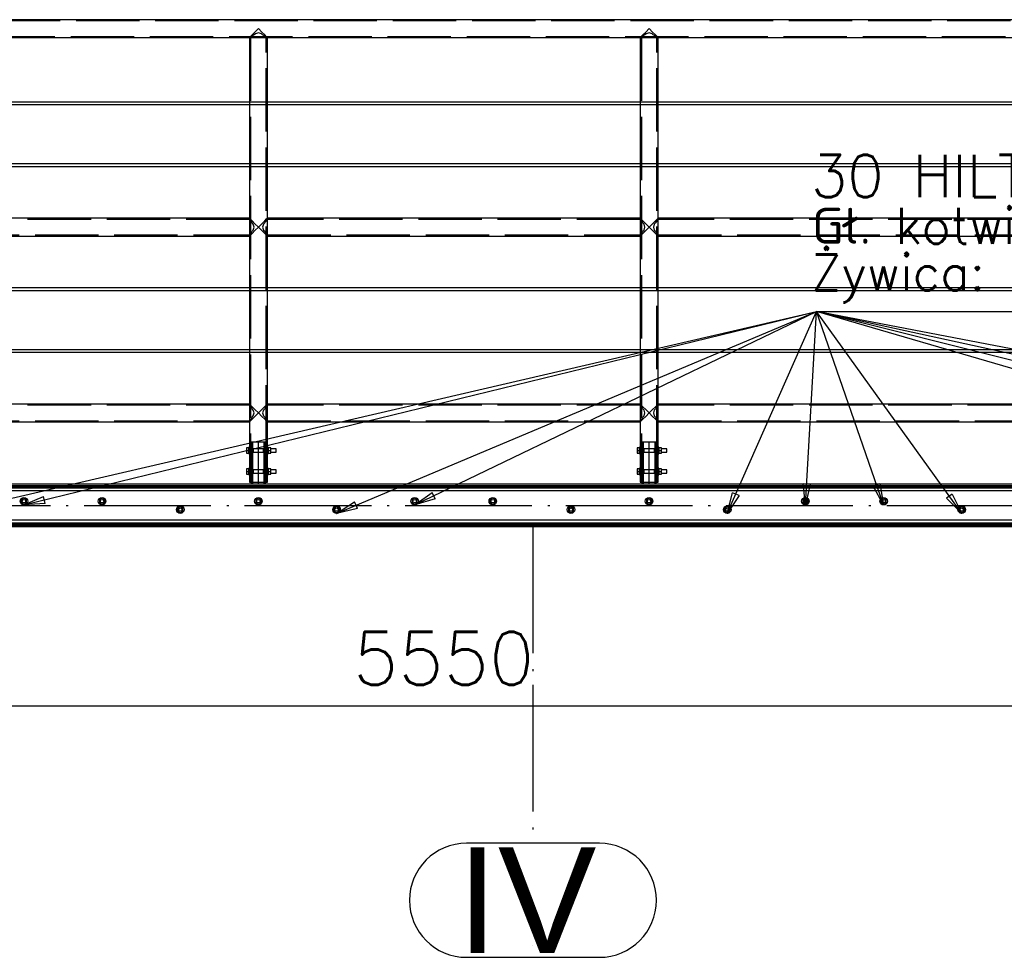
# Paper-space layout '450x700' of a CAD drawing. Header units: millimetres. Extents: x 0 to 420, y 0 to 695.
# Tile 14 of 86: x 182 to 228, y 231 to 276. Entities that reach past the tile are written whole.
import ezdxf

# ---------------------------------------------------------------- set-up
doc = ezdxf.new("R2010")
doc.units = ezdxf.units.MM
doc.linetypes.add('ACAD_ISO02W100', pattern=[15, 12, -3])
doc.linetypes.add('ACAD_ISO04W100', pattern=[30, 24, -3, 0, -3])
doc.layers.get('0').update_dxf_attribs({"linetype": 'CONTINUOUS'})
doc.layers.add('AS_DIM_ON', color=7, linetype='CONTINUOUS')
doc.layers.add('AS_Siatki', color=72, linetype='CONTINUOUS')
doc.styles.add('Arial', font='arial.ttf')
doc.styles.add('ROMANS', font='romans')
doc.styles.add('Simplex.shx', font='simplex.shx', dxfattribs={"height": 2})

psp = doc.layouts.new('450x700')

# ---------------------------------------------------------------- linework, layer by layer
at = {"linetype": 'Continuous', "ltscale": 0.25}
for p, q in [((359.933, 275.852), (44.585, 275.852)), ((192.71, 275.128), (192.618, 275.036)), ((192.847, 275.265), (192.71, 275.128)), ((193.009, 275.428), (192.847, 275.265)), ((193.171, 275.265), (193.009, 275.428)), ((193.309, 275.128), (193.172, 275.265)), ((193.401, 275.036), (193.309, 275.128)), ((211.21, 275.128), (211.118, 275.036)), ((211.347, 275.265), (211.21, 275.128)), ((211.509, 275.428), (211.347, 275.265)), ((211.671, 275.265), (211.509, 275.428)), ((211.809, 275.128), (211.672, 275.265)), ((211.901, 275.036), (211.809, 275.128)), ((174.933, 275.004), (192.585, 275.004)), ((192.618, 275.036), (192.585, 275.004)), ((192.585, 275.004), (192.585, 271.954)), ((193.433, 275.004), (193.401, 275.036)), ((193.433, 275.004), (211.085, 275.004)), ((193.433, 271.954), (193.433, 275.004)), ((211.118, 275.036), (211.085, 275.004)), ((211.085, 275.004), (211.085, 271.954)), ((211.933, 275.004), (211.901, 275.036)), ((211.933, 275.004), (229.585, 275.004)), ((211.933, 271.954), (211.933, 275.004)), ((192.585, 271.954), (174.933, 271.954)), ((174.933, 271.834), (192.585, 271.834)), ((192.585, 271.834), (192.585, 269.021)), ((211.085, 271.954), (193.433, 271.954)), ((193.433, 271.834), (211.085, 271.834)), ((193.433, 269.021), (193.433, 271.834)), ((211.085, 271.834), (211.085, 269.021)), ((229.585, 271.954), (211.933, 271.954)), ((211.933, 271.834), (229.585, 271.834)), ((211.933, 269.021), (211.933, 271.834)), ((192.585, 269.021), (174.933, 269.021)), ((211.085, 269.021), (193.433, 269.021)), ((229.585, 269.021), (211.933, 269.021)), ((174.933, 268.901), (192.585, 268.901)), ((192.585, 268.901), (192.585, 266.452)), ((193.433, 268.901), (211.085, 268.901)), ((193.433, 266.452), (193.433, 268.901)), ((211.085, 268.901), (211.085, 266.452)), ((211.933, 268.901), (229.585, 268.901)), ((211.933, 266.452), (211.933, 268.901)), ((192.585, 266.452), (174.933, 266.452)), ((192.618, 266.419), (192.585, 266.452)), ((192.709, 266.327), (192.618, 266.419)), ((192.847, 266.19), (192.709, 266.327)), ((193.172, 266.19), (193.309, 266.328)), ((193.309, 266.328), (193.401, 266.419)), ((193.433, 266.452), (193.401, 266.419)), ((211.085, 266.452), (193.433, 266.452)), ((211.118, 266.419), (211.085, 266.452)), ((211.209, 266.327), (211.118, 266.419)), ((211.347, 266.19), (211.209, 266.327)), ((211.672, 266.19), (211.809, 266.327)), ((211.809, 266.327), (211.901, 266.419)), ((211.901, 266.419), (211.933, 266.452)), ((229.585, 266.452), (211.933, 266.452)), ((192.618, 265.636), (192.709, 265.728)), ((192.709, 265.728), (192.847, 265.865)), ((193.009, 266.028), (192.847, 266.19)), ((192.847, 265.865), (193.009, 266.028)), ((193.172, 266.19), (193.009, 266.028)), ((193.009, 266.028), (193.172, 265.865)), ((193.309, 265.728), (193.172, 265.865)), ((193.309, 265.728), (193.401, 265.636)), ((211.118, 265.636), (211.209, 265.728)), ((211.209, 265.728), (211.347, 265.865)), ((211.509, 266.028), (211.347, 266.19)), ((211.347, 265.865), (211.509, 266.028)), ((211.672, 266.19), (211.509, 266.028)), ((211.509, 266.028), (211.672, 265.865)), ((211.672, 265.865), (211.809, 265.728)), ((211.809, 265.728), (211.901, 265.636)), ((174.933, 265.604), (192.585, 265.604)), ((192.585, 265.604), (192.618, 265.636)), ((192.585, 265.604), (192.585, 263.154)), ((193.401, 265.636), (193.433, 265.604)), ((193.433, 265.604), (211.085, 265.604)), ((193.433, 263.154), (193.433, 265.604)), ((211.085, 265.604), (211.118, 265.636)), ((211.085, 265.604), (211.085, 263.154)), ((211.933, 265.604), (211.901, 265.636)), ((211.933, 265.604), (229.585, 265.604)), ((211.933, 263.154), (211.933, 265.604)), ((192.585, 263.154), (174.933, 263.154)), ((174.933, 263.034), (192.585, 263.034)), ((192.585, 263.034), (192.585, 260.221)), ((211.085, 263.154), (193.433, 263.154)), ((193.433, 263.034), (211.085, 263.034)), ((193.433, 260.221), (193.433, 263.034)), ((211.085, 263.034), (211.085, 260.221)), ((229.585, 263.154), (211.933, 263.154)), ((211.933, 263.034), (229.585, 263.034)), ((211.933, 260.221), (211.933, 263.034)), ((192.585, 260.221), (174.933, 260.221)), ((211.085, 260.221), (193.433, 260.221)), ((229.585, 260.221), (211.933, 260.221)), ((174.933, 260.101), (192.585, 260.101)), ((192.585, 260.101), (192.585, 257.652)), ((193.433, 260.101), (211.085, 260.101)), ((193.433, 257.652), (193.433, 260.101)), ((211.085, 260.101), (211.085, 257.652)), ((211.933, 260.101), (229.585, 260.101)), ((211.933, 257.652), (211.933, 260.101)), ((192.585, 257.652), (174.933, 257.652)), ((192.618, 257.619), (192.585, 257.652)), ((192.709, 257.527), (192.618, 257.619)), ((192.847, 257.39), (192.709, 257.527)), ((193.009, 257.228), (192.847, 257.39)), ((193.172, 257.39), (193.009, 257.228)), ((193.172, 257.39), (193.309, 257.528)), ((193.309, 257.528), (193.401, 257.619)), ((193.433, 257.652), (193.401, 257.619)), ((211.085, 257.652), (193.433, 257.652)), ((211.118, 257.619), (211.085, 257.652)), ((211.209, 257.527), (211.118, 257.619)), ((211.347, 257.39), (211.209, 257.527)), ((211.509, 257.228), (211.347, 257.39)), ((211.672, 257.39), (211.509, 257.228)), ((211.672, 257.39), (211.809, 257.527)), ((211.809, 257.527), (211.901, 257.619)), ((211.901, 257.619), (211.933, 257.652)), ((229.585, 257.652), (211.933, 257.652)), ((192.618, 256.836), (192.709, 256.928)), ((192.709, 256.928), (192.847, 257.065)), ((192.847, 257.065), (193.009, 257.228)), ((193.009, 257.228), (193.172, 257.065)), ((193.309, 256.928), (193.172, 257.065)), ((193.309, 256.928), (193.401, 256.836)), ((211.118, 256.836), (211.209, 256.928)), ((211.209, 256.928), (211.347, 257.065)), ((211.347, 257.065), (211.509, 257.228)), ((211.509, 257.228), (211.672, 257.065)), ((211.809, 256.928), (211.672, 257.065)), ((211.901, 256.836), (211.809, 256.928)), ((174.933, 256.804), (192.585, 256.804)), ((192.585, 256.804), (192.618, 256.836)), ((192.585, 256.804), (192.585, 255.612)), ((193.401, 256.836), (193.433, 256.804)), ((193.433, 256.804), (211.085, 256.804)), ((193.433, 255.612), (193.433, 256.804)), ((211.085, 256.804), (211.118, 256.836)), ((211.085, 256.804), (211.085, 255.612)), ((211.933, 256.804), (211.901, 256.836)), ((211.933, 256.804), (229.585, 256.804)), ((211.933, 255.612), (211.933, 256.804)), ((192.553, 255.576), (192.447, 255.576)), ((192.447, 255.576), (192.447, 255.452)), ((192.585, 255.612), (192.553, 255.612)), ((192.553, 255.609), (192.553, 255.612)), ((192.553, 255.599), (192.553, 255.609)), ((192.553, 255.585), (192.553, 255.599)), ((192.553, 255.565), (192.553, 255.585)), ((192.553, 255.541), (192.553, 255.565)), ((192.553, 255.513), (192.553, 255.541)), ((192.553, 255.483), (192.553, 255.513)), ((192.553, 255.452), (192.553, 255.483)), ((192.585, 255.612), (192.585, 255.609)), ((192.585, 255.609), (192.585, 255.599)), ((192.585, 255.599), (192.585, 255.585)), ((192.585, 255.585), (192.585, 255.565)), ((192.585, 255.565), (192.585, 255.541)), ((192.585, 255.552), (192.599, 255.522)), ((192.585, 255.541), (192.585, 255.513)), ((192.595, 255.532), (192.585, 255.532)), ((192.585, 255.513), (192.585, 255.483)), ((192.585, 255.483), (192.585, 255.452)), ((192.599, 255.522), (192.605, 255.452)), ((193.413, 255.452), (193.419, 255.522)), ((193.419, 255.522), (193.433, 255.552)), ((193.433, 255.532), (193.424, 255.532)), ((193.465, 255.612), (193.433, 255.612)), ((193.433, 255.609), (193.433, 255.612)), ((193.433, 255.599), (193.433, 255.609)), ((193.433, 255.585), (193.433, 255.599)), ((193.433, 255.565), (193.433, 255.585)), ((193.433, 255.541), (193.433, 255.565)), ((193.433, 255.513), (193.433, 255.541)), ((193.433, 255.483), (193.433, 255.513)), ((193.433, 255.452), (193.433, 255.483)), ((193.465, 255.612), (193.465, 255.609)), ((193.465, 255.609), (193.465, 255.599)), ((193.465, 255.599), (193.465, 255.585)), ((193.465, 255.585), (193.465, 255.565)), ((193.601, 255.576), (193.465, 255.576)), ((193.465, 255.565), (193.465, 255.541)), ((193.465, 255.541), (193.465, 255.513)), ((193.465, 255.513), (193.465, 255.483)), ((193.465, 255.483), (193.465, 255.452)), ((193.601, 255.452), (193.601, 255.576)), ((193.853, 255.532), (193.601, 255.532)), ((193.853, 255.526), (193.853, 255.532)), ((193.853, 255.508), (193.853, 255.526)), ((193.853, 255.482), (193.853, 255.508)), ((193.853, 255.452), (193.853, 255.482)), ((211.053, 255.576), (210.947, 255.576)), ((210.947, 255.576), (210.947, 255.452)), ((211.085, 255.612), (211.053, 255.612)), ((211.053, 255.609), (211.053, 255.612)), ((211.053, 255.599), (211.053, 255.609)), ((211.053, 255.585), (211.053, 255.599)), ((211.053, 255.565), (211.053, 255.585)), ((211.053, 255.541), (211.053, 255.565)), ((211.053, 255.513), (211.053, 255.541)), ((211.053, 255.483), (211.053, 255.513)), ((211.053, 255.452), (211.053, 255.483)), ((211.085, 255.612), (211.085, 255.609)), ((211.085, 255.609), (211.085, 255.599)), ((211.085, 255.599), (211.085, 255.585)), ((211.085, 255.585), (211.085, 255.565)), ((211.085, 255.565), (211.085, 255.541)), ((211.085, 255.552), (211.099, 255.522)), ((211.085, 255.541), (211.085, 255.513)), ((211.095, 255.532), (211.085, 255.532)), ((211.085, 255.513), (211.085, 255.483)), ((211.085, 255.483), (211.085, 255.452)), ((211.099, 255.522), (211.105, 255.452)), ((211.913, 255.452), (211.919, 255.522)), ((211.919, 255.522), (211.933, 255.552)), ((211.933, 255.532), (211.924, 255.532)), ((211.965, 255.612), (211.933, 255.612)), ((211.933, 255.609), (211.933, 255.612)), ((211.933, 255.599), (211.933, 255.609)), ((211.933, 255.585), (211.933, 255.599)), ((211.933, 255.565), (211.933, 255.585)), ((211.933, 255.541), (211.933, 255.565)), ((211.933, 255.513), (211.933, 255.541)), ((211.933, 255.483), (211.933, 255.513)), ((211.933, 255.452), (211.933, 255.483)), ((211.965, 255.612), (211.965, 255.609)), ((211.965, 255.609), (211.965, 255.599)), ((211.965, 255.599), (211.965, 255.585)), ((211.965, 255.585), (211.965, 255.565)), ((212.101, 255.576), (211.965, 255.576)), ((211.965, 255.565), (211.965, 255.541)), ((211.965, 255.541), (211.965, 255.513)), ((211.965, 255.513), (211.965, 255.483)), ((211.965, 255.483), (211.965, 255.452)), ((212.101, 255.452), (212.101, 255.576)), ((212.353, 255.532), (212.101, 255.532)), ((212.353, 255.526), (212.353, 255.532)), ((212.353, 255.508), (212.353, 255.526)), ((212.353, 255.482), (212.353, 255.508)), ((212.353, 255.452), (212.353, 255.482)), ((192.447, 255.452), (192.553, 255.452)), ((192.447, 255.452), (192.447, 255.327)), ((192.447, 255.327), (192.553, 255.327)), ((192.553, 255.42), (192.553, 255.452)), ((192.553, 255.39), (192.553, 255.42)), ((192.553, 255.363), (192.553, 255.39)), ((192.553, 255.339), (192.553, 255.363)), ((192.553, 255.319), (192.553, 255.339)), ((192.553, 255.304), (192.553, 255.319)), ((192.553, 255.295), (192.553, 255.304)), ((192.553, 255.292), (192.553, 255.295)), ((192.553, 255.292), (192.585, 255.292)), ((192.585, 255.452), (192.585, 255.42)), ((192.585, 255.42), (192.585, 255.39)), ((192.585, 255.39), (192.585, 255.363)), ((192.599, 255.381), (192.585, 255.352)), ((192.585, 255.372), (192.595, 255.372)), ((192.585, 255.363), (192.585, 255.339)), ((192.585, 255.339), (192.585, 255.319)), ((192.585, 255.319), (192.585, 255.304)), ((192.585, 255.304), (192.585, 255.295)), ((192.585, 255.295), (192.585, 255.292)), ((192.585, 255.292), (192.585, 254.612)), ((192.605, 255.452), (192.599, 255.381)), ((193.419, 255.381), (193.413, 255.452)), ((193.433, 255.352), (193.419, 255.381)), ((193.433, 255.352), (193.424, 255.372)), ((193.424, 255.372), (193.433, 255.372)), ((193.433, 255.42), (193.433, 255.452)), ((193.433, 255.39), (193.433, 255.42)), ((193.433, 255.363), (193.433, 255.39)), ((193.433, 255.339), (193.433, 255.363)), ((193.433, 255.319), (193.433, 255.339)), ((193.433, 255.304), (193.433, 255.319)), ((193.433, 255.295), (193.433, 255.304)), ((193.433, 255.292), (193.433, 255.295)), ((193.433, 255.292), (193.465, 255.292)), ((193.433, 254.612), (193.433, 255.292)), ((193.465, 255.452), (193.601, 255.452)), ((193.465, 255.452), (193.465, 255.42)), ((193.465, 255.42), (193.465, 255.39)), ((193.465, 255.39), (193.465, 255.363)), ((193.465, 255.363), (193.465, 255.339)), ((193.465, 255.339), (193.465, 255.319)), ((193.465, 255.327), (193.601, 255.327)), ((193.465, 255.319), (193.465, 255.304)), ((193.465, 255.304), (193.465, 255.295)), ((193.465, 255.295), (193.465, 255.292)), ((193.601, 255.327), (193.601, 255.452)), ((193.601, 255.372), (193.853, 255.372)), ((193.853, 255.421), (193.853, 255.452)), ((193.853, 255.395), (193.853, 255.421)), ((193.853, 255.378), (193.853, 255.395)), ((193.853, 255.372), (193.853, 255.378)), ((210.947, 255.452), (211.053, 255.452)), ((210.947, 255.452), (210.947, 255.327)), ((210.947, 255.327), (211.053, 255.327)), ((211.053, 255.42), (211.053, 255.452)), ((211.053, 255.39), (211.053, 255.42)), ((211.053, 255.363), (211.053, 255.39)), ((211.053, 255.339), (211.053, 255.363)), ((211.053, 255.319), (211.053, 255.339)), ((211.053, 255.304), (211.053, 255.319)), ((211.053, 255.295), (211.053, 255.304)), ((211.053, 255.292), (211.053, 255.295)), ((211.053, 255.292), (211.085, 255.292)), ((211.085, 255.452), (211.085, 255.42)), ((211.085, 255.42), (211.085, 255.39)), ((211.085, 255.39), (211.085, 255.363)), ((211.099, 255.381), (211.085, 255.352)), ((211.085, 255.372), (211.095, 255.372)), ((211.085, 255.363), (211.085, 255.339)), ((211.085, 255.339), (211.085, 255.319)), ((211.085, 255.319), (211.085, 255.304)), ((211.085, 255.304), (211.085, 255.295)), ((211.085, 255.295), (211.085, 255.292)), ((211.085, 255.292), (211.085, 254.612)), ((211.105, 255.452), (211.099, 255.381)), ((211.919, 255.381), (211.913, 255.452)), ((211.933, 255.352), (211.919, 255.381)), ((211.933, 255.352), (211.924, 255.372)), ((211.924, 255.372), (211.933, 255.372)), ((211.933, 255.42), (211.933, 255.452)), ((211.933, 255.39), (211.933, 255.42)), ((211.933, 255.363), (211.933, 255.39)), ((211.933, 255.339), (211.933, 255.363)), ((211.933, 255.319), (211.933, 255.339)), ((211.933, 255.304), (211.933, 255.319)), ((211.933, 255.295), (211.933, 255.304)), ((211.933, 255.292), (211.933, 255.295)), ((211.933, 255.292), (211.965, 255.292)), ((211.933, 254.612), (211.933, 255.292)), ((211.965, 255.452), (212.101, 255.452)), ((211.965, 255.452), (211.965, 255.42)), ((211.965, 255.42), (211.965, 255.39)), ((211.965, 255.39), (211.965, 255.363)), ((211.965, 255.363), (211.965, 255.339)), ((211.965, 255.339), (211.965, 255.319)), ((211.965, 255.327), (212.101, 255.327)), ((211.965, 255.319), (211.965, 255.304)), ((211.965, 255.304), (211.965, 255.295)), ((211.965, 255.295), (211.965, 255.292)), ((212.101, 255.327), (212.101, 255.452)), ((212.101, 255.372), (212.353, 255.372)), ((212.353, 255.421), (212.353, 255.452)), ((212.353, 255.395), (212.353, 255.421)), ((212.353, 255.378), (212.353, 255.395)), ((212.353, 255.372), (212.353, 255.378)), ((192.553, 254.576), (192.447, 254.576)), ((192.447, 254.576), (192.447, 254.452)), ((192.585, 254.612), (192.553, 254.612)), ((192.553, 254.609), (192.553, 254.612)), ((192.553, 254.599), (192.553, 254.609)), ((192.553, 254.585), (192.553, 254.599)), ((192.553, 254.565), (192.553, 254.585)), ((192.553, 254.541), (192.553, 254.565)), ((192.553, 254.513), (192.553, 254.541)), ((192.585, 254.612), (192.585, 254.609)), ((192.585, 254.609), (192.585, 254.599)), ((192.585, 254.599), (192.585, 254.585)), ((192.585, 254.585), (192.585, 254.565)), ((192.585, 254.565), (192.585, 254.541)), ((192.585, 254.552), (192.599, 254.522)), ((192.585, 254.541), (192.585, 254.513)), ((193.419, 254.522), (193.433, 254.552)), ((193.465, 254.612), (193.433, 254.612)), ((193.433, 254.609), (193.433, 254.612)), ((193.433, 254.599), (193.433, 254.609)), ((193.433, 254.585), (193.433, 254.599)), ((193.433, 254.565), (193.433, 254.585)), ((193.433, 254.541), (193.433, 254.565)), ((193.433, 254.513), (193.433, 254.541)), ((193.465, 254.612), (193.465, 254.609)), ((193.465, 254.609), (193.465, 254.599)), ((193.465, 254.599), (193.465, 254.585)), ((193.465, 254.585), (193.465, 254.565)), ((193.601, 254.576), (193.465, 254.576)), ((193.465, 254.565), (193.465, 254.541)), ((193.465, 254.541), (193.465, 254.513)), ((193.601, 254.452), (193.601, 254.576)), ((211.053, 254.576), (210.947, 254.576)), ((210.947, 254.576), (210.947, 254.452)), ((211.085, 254.612), (211.053, 254.612)), ((211.053, 254.609), (211.053, 254.612)), ((211.053, 254.599), (211.053, 254.609)), ((211.053, 254.585), (211.053, 254.599)), ((211.053, 254.565), (211.053, 254.585)), ((211.053, 254.541), (211.053, 254.565)), ((211.053, 254.513), (211.053, 254.541)), ((211.085, 254.612), (211.085, 254.609)), ((211.085, 254.609), (211.085, 254.599)), ((211.085, 254.599), (211.085, 254.585)), ((211.085, 254.585), (211.085, 254.565)), ((211.085, 254.565), (211.085, 254.541)), ((211.085, 254.552), (211.099, 254.522)), ((211.085, 254.541), (211.085, 254.513)), ((211.919, 254.522), (211.933, 254.552)), ((211.965, 254.612), (211.933, 254.612)), ((211.933, 254.609), (211.933, 254.612)), ((211.933, 254.599), (211.933, 254.609)), ((211.933, 254.585), (211.933, 254.599)), ((211.933, 254.565), (211.933, 254.585)), ((211.933, 254.541), (211.933, 254.565)), ((211.933, 254.513), (211.933, 254.541)), ((211.965, 254.612), (211.965, 254.609)), ((211.965, 254.609), (211.965, 254.599)), ((211.965, 254.599), (211.965, 254.585)), ((211.965, 254.585), (211.965, 254.565)), ((212.101, 254.576), (211.965, 254.576)), ((211.965, 254.565), (211.965, 254.541)), ((211.965, 254.541), (211.965, 254.513)), ((212.101, 254.452), (212.101, 254.576)), ((192.447, 254.452), (192.553, 254.452)), ((192.447, 254.452), (192.447, 254.327)), ((192.447, 254.327), (192.553, 254.327)), ((192.553, 254.483), (192.553, 254.513)), ((192.553, 254.452), (192.553, 254.483)), ((192.553, 254.42), (192.553, 254.452)), ((192.553, 254.39), (192.553, 254.42)), ((192.553, 254.363), (192.553, 254.39)), ((192.553, 254.339), (192.553, 254.363)), ((192.553, 254.319), (192.553, 254.339)), ((192.553, 254.304), (192.553, 254.319)), ((192.553, 254.295), (192.553, 254.304)), ((192.553, 254.292), (192.553, 254.295)), ((192.553, 254.292), (192.585, 254.292)), ((192.595, 254.532), (192.585, 254.532)), ((192.585, 254.513), (192.585, 254.483)), ((192.585, 254.483), (192.585, 254.452)), ((192.585, 254.452), (192.585, 254.42)), ((192.585, 254.42), (192.585, 254.39)), ((192.585, 254.39), (192.585, 254.363)), ((192.599, 254.381), (192.585, 254.352)), ((192.585, 254.372), (192.595, 254.372)), ((192.585, 254.363), (192.585, 254.339)), ((192.585, 254.339), (192.585, 254.319)), ((192.585, 254.319), (192.585, 254.304)), ((192.585, 254.304), (192.585, 254.295)), ((192.585, 254.295), (192.585, 254.292)), ((192.585, 254.292), (192.585, 253.952)), ((192.599, 254.522), (192.605, 254.452)), ((192.605, 254.452), (192.599, 254.381)), ((193.413, 254.452), (193.419, 254.522)), ((193.419, 254.381), (193.413, 254.452)), ((193.433, 254.352), (193.419, 254.381)), ((193.433, 254.532), (193.424, 254.532)), ((193.424, 254.372), (193.433, 254.372)), ((193.433, 254.483), (193.433, 254.513)), ((193.433, 254.452), (193.433, 254.483)), ((193.433, 254.42), (193.433, 254.452)), ((193.433, 254.39), (193.433, 254.42)), ((193.433, 254.363), (193.433, 254.39)), ((193.433, 254.339), (193.433, 254.363)), ((193.433, 254.319), (193.433, 254.339)), ((193.433, 254.304), (193.433, 254.319)), ((193.433, 254.295), (193.433, 254.304)), ((193.433, 254.292), (193.433, 254.295)), ((193.433, 254.292), (193.465, 254.292)), ((193.433, 253.952), (193.433, 254.292)), ((193.465, 254.513), (193.465, 254.483)), ((193.465, 254.483), (193.465, 254.452)), ((193.465, 254.452), (193.601, 254.452)), ((193.465, 254.452), (193.465, 254.42)), ((193.465, 254.42), (193.465, 254.39)), ((193.465, 254.39), (193.465, 254.363)), ((193.465, 254.363), (193.465, 254.339)), ((193.465, 254.339), (193.465, 254.319)), ((193.465, 254.327), (193.601, 254.327)), ((193.465, 254.319), (193.465, 254.304)), ((193.465, 254.304), (193.465, 254.295)), ((193.465, 254.295), (193.465, 254.292)), ((193.853, 254.532), (193.601, 254.532)), ((193.601, 254.327), (193.601, 254.452)), ((193.601, 254.372), (193.853, 254.372)), ((193.853, 254.526), (193.853, 254.532)), ((193.853, 254.508), (193.853, 254.526)), ((193.853, 254.482), (193.853, 254.508)), ((193.853, 254.452), (193.853, 254.482)), ((193.853, 254.421), (193.853, 254.452)), ((193.853, 254.395), (193.853, 254.421)), ((193.853, 254.378), (193.853, 254.395)), ((193.853, 254.372), (193.853, 254.378)), ((210.947, 254.452), (211.053, 254.452)), ((210.947, 254.452), (210.947, 254.327)), ((210.947, 254.327), (211.053, 254.327)), ((211.053, 254.483), (211.053, 254.513)), ((211.053, 254.452), (211.053, 254.483)), ((211.053, 254.42), (211.053, 254.452)), ((211.053, 254.39), (211.053, 254.42)), ((211.053, 254.363), (211.053, 254.39)), ((211.053, 254.339), (211.053, 254.363)), ((211.053, 254.319), (211.053, 254.339)), ((211.053, 254.304), (211.053, 254.319)), ((211.053, 254.295), (211.053, 254.304)), ((211.053, 254.292), (211.053, 254.295)), ((211.053, 254.292), (211.085, 254.292)), ((211.095, 254.532), (211.085, 254.532)), ((211.085, 254.513), (211.085, 254.483)), ((211.085, 254.483), (211.085, 254.452)), ((211.085, 254.452), (211.085, 254.42)), ((211.085, 254.42), (211.085, 254.39)), ((211.085, 254.39), (211.085, 254.363)), ((211.099, 254.381), (211.085, 254.352)), ((211.085, 254.372), (211.095, 254.372)), ((211.085, 254.363), (211.085, 254.339)), ((211.085, 254.339), (211.085, 254.319)), ((211.085, 254.319), (211.085, 254.304)), ((211.085, 254.304), (211.085, 254.295)), ((211.085, 254.295), (211.085, 254.292)), ((211.085, 254.292), (211.085, 253.952)), ((211.099, 254.522), (211.105, 254.452)), ((211.105, 254.452), (211.099, 254.381)), ((211.913, 254.452), (211.919, 254.522)), ((211.919, 254.381), (211.913, 254.452)), ((211.933, 254.352), (211.919, 254.381)), ((211.933, 254.532), (211.924, 254.532)), ((211.933, 254.352), (211.924, 254.372)), ((211.924, 254.372), (211.933, 254.372)), ((211.933, 254.483), (211.933, 254.513)), ((211.933, 254.452), (211.933, 254.483)), ((211.933, 254.42), (211.933, 254.452)), ((211.933, 254.39), (211.933, 254.42)), ((211.933, 254.363), (211.933, 254.39)), ((211.933, 254.339), (211.933, 254.363)), ((211.933, 254.319), (211.933, 254.339)), ((211.933, 254.304), (211.933, 254.319)), ((211.933, 254.295), (211.933, 254.304)), ((211.933, 254.292), (211.933, 254.295)), ((211.933, 254.292), (211.965, 254.292)), ((211.933, 253.952), (211.933, 254.292)), ((211.965, 254.513), (211.965, 254.483)), ((211.965, 254.483), (211.965, 254.452)), ((211.965, 254.452), (212.101, 254.452)), ((211.965, 254.452), (211.965, 254.42)), ((211.965, 254.42), (211.965, 254.39)), ((211.965, 254.39), (211.965, 254.363)), ((211.965, 254.363), (211.965, 254.339)), ((211.965, 254.339), (211.965, 254.319)), ((211.965, 254.327), (212.101, 254.327)), ((211.965, 254.319), (211.965, 254.304)), ((211.965, 254.304), (211.965, 254.295)), ((211.965, 254.295), (211.965, 254.292)), ((212.353, 254.532), (212.101, 254.532)), ((212.101, 254.327), (212.101, 254.452)), ((212.101, 254.372), (212.353, 254.372)), ((212.353, 254.526), (212.353, 254.532)), ((212.353, 254.508), (212.353, 254.526)), ((212.353, 254.482), (212.353, 254.508)), ((212.353, 254.452), (212.353, 254.482)), ((212.353, 254.421), (212.353, 254.452)), ((212.353, 254.395), (212.353, 254.421)), ((212.353, 254.378), (212.353, 254.395)), ((212.353, 254.372), (212.353, 254.378)), ((257.759, 253.852), (146.759, 253.852)), ((146.759, 253.792), (257.759, 253.792)), ((146.759, 253.732), (257.759, 253.732)), ((146.759, 253.68), (257.759, 253.68)), ((192.585, 253.952), (192.618, 253.952)), ((192.618, 253.952), (192.71, 253.952)), ((192.672, 253.952), (192.672, 253.852)), ((192.71, 253.952), (192.847, 253.952)), ((192.847, 253.952), (193.009, 253.952)), ((193.009, 253.952), (193.172, 253.952)), ((193.172, 253.952), (193.309, 253.952)), ((193.309, 253.952), (193.401, 253.952)), ((193.346, 253.852), (193.346, 253.952)), ((193.401, 253.952), (193.433, 253.952)), ((211.085, 253.952), (211.118, 253.952)), ((211.118, 253.952), (211.21, 253.952)), ((211.172, 253.952), (211.172, 253.852)), ((211.21, 253.952), (211.347, 253.952)), ((211.347, 253.952), (211.509, 253.952)), ((211.509, 253.952), (211.672, 253.952)), ((211.672, 253.952), (211.809, 253.952)), ((211.809, 253.952), (211.901, 253.952)), ((211.846, 253.852), (211.846, 253.952)), ((211.901, 253.952), (211.933, 253.952)), ((257.759, 253.541), (146.759, 253.541)), ((181.909, 253.195), (181.785, 253.124)), ((182.034, 253.124), (181.909, 253.195)), ((185.609, 253.195), (185.485, 253.124)), ((185.734, 253.124), (185.609, 253.195)), ((193.009, 253.195), (192.885, 253.124)), ((193.134, 253.124), (193.009, 253.195)), ((200.409, 253.195), (200.285, 253.124)), ((200.534, 253.124), (200.409, 253.195)), ((204.109, 253.195), (203.985, 253.124)), ((204.234, 253.124), (204.109, 253.195)), ((211.509, 253.195), (211.385, 253.124)), ((211.634, 253.124), (211.509, 253.195)), ((218.909, 253.195), (218.785, 253.124)), ((219.034, 253.124), (218.909, 253.195)), ((222.609, 253.195), (222.485, 253.124)), ((222.734, 253.124), (222.609, 253.195)), ((181.785, 253.124), (181.785, 252.98)), ((181.785, 252.98), (181.909, 252.908)), ((181.909, 252.908), (182.034, 252.98)), ((182.034, 252.98), (182.034, 253.124)), ((185.485, 253.124), (185.485, 252.98)), ((185.485, 252.98), (185.609, 252.908)), ((185.609, 252.908), (185.734, 252.98)), ((185.734, 252.98), (185.734, 253.124)), ((189.309, 252.795), (189.185, 252.724)), ((189.185, 252.724), (189.185, 252.58)), ((189.434, 252.724), (189.309, 252.795)), ((189.434, 252.58), (189.434, 252.724)), ((192.885, 253.124), (192.885, 252.98)), ((192.885, 252.98), (193.009, 252.908)), ((193.009, 252.908), (193.134, 252.98)), ((193.134, 252.98), (193.134, 253.124)), ((196.709, 252.795), (196.585, 252.724)), ((196.585, 252.724), (196.585, 252.58)), ((196.834, 252.724), (196.709, 252.795)), ((196.834, 252.58), (196.834, 252.724)), ((200.285, 253.124), (200.285, 252.98)), ((200.285, 252.98), (200.409, 252.908)), ((200.409, 252.908), (200.534, 252.98)), ((200.534, 252.98), (200.534, 253.124)), ((203.985, 253.124), (203.985, 252.98)), ((203.985, 252.98), (204.109, 252.908)), ((204.109, 252.908), (204.234, 252.98)), ((204.234, 252.98), (204.234, 253.124)), ((207.809, 252.795), (207.685, 252.724)), ((207.685, 252.724), (207.685, 252.58)), ((207.934, 252.724), (207.809, 252.795)), ((207.934, 252.58), (207.934, 252.724)), ((211.385, 253.124), (211.385, 252.98)), ((211.385, 252.98), (211.509, 252.908)), ((211.509, 252.908), (211.634, 252.98)), ((211.634, 252.98), (211.634, 253.124)), ((215.209, 252.795), (215.085, 252.724)), ((215.085, 252.724), (215.085, 252.58)), ((215.334, 252.724), (215.209, 252.795)), ((215.334, 252.58), (215.334, 252.724)), ((218.785, 253.124), (218.785, 252.98)), ((218.785, 252.98), (218.909, 252.908)), ((218.909, 252.908), (219.034, 252.98)), ((219.034, 252.98), (219.034, 253.124)), ((222.485, 253.124), (222.485, 252.98)), ((222.485, 252.98), (222.609, 252.908)), ((222.609, 252.908), (222.734, 252.98)), ((222.734, 252.98), (222.734, 253.124)), ((226.309, 252.795), (226.185, 252.724)), ((226.185, 252.724), (226.185, 252.58)), ((226.434, 252.724), (226.309, 252.795)), ((226.434, 252.58), (226.434, 252.724)), ((189.185, 252.58), (189.309, 252.508)), ((189.309, 252.508), (189.434, 252.58)), ((196.585, 252.58), (196.709, 252.508)), ((196.709, 252.508), (196.834, 252.58)), ((207.685, 252.58), (207.809, 252.508)), ((207.809, 252.508), (207.934, 252.58)), ((215.085, 252.58), (215.209, 252.508)), ((215.209, 252.508), (215.334, 252.58)), ((226.185, 252.58), (226.309, 252.508)), ((226.309, 252.508), (226.434, 252.58)), ((146.759, 252.163), (257.759, 252.163)), ((146.759, 252.023), (257.759, 252.023)), ((146.759, 251.971), (257.759, 251.971)), ((146.759, 251.911), (257.759, 251.911)), ((146.759, 251.852), (257.759, 251.852))]:
    psp.add_line(p, q, dxfattribs=at)
at = {"color": 84, "linetype": 'ACAD_ISO02W100', "ltscale": 0.25}
for p, q in [((359.875, 275.794), (44.643, 275.794)), ((45.375, 275.062), (359.143, 275.062)), ((192.751, 275.1), (192.686, 275.036)), ((192.812, 275.128), (192.751, 275.1)), ((192.869, 275.185), (192.812, 275.128)), ((193.009, 275.227), (192.869, 275.185)), ((193.149, 275.185), (193.009, 275.227)), ((193.207, 275.128), (193.149, 275.185)), ((193.268, 275.1), (193.207, 275.128)), ((193.307, 275.062), (193.268, 275.1)), ((193.333, 275.036), (193.268, 275.1)), ((193.333, 275.036), (193.307, 275.062)), ((211.251, 275.1), (211.186, 275.036)), ((211.312, 275.128), (211.251, 275.1)), ((211.369, 275.185), (211.312, 275.128)), ((211.509, 275.227), (211.369, 275.185)), ((211.649, 275.185), (211.509, 275.227)), ((211.707, 275.128), (211.649, 275.185)), ((211.768, 275.1), (211.707, 275.128)), ((211.833, 275.036), (211.768, 275.1)), ((211.833, 275.036), (211.807, 275.062)), ((192.585, 275.004), (193.433, 275.004)), ((192.671, 275.031), (192.643, 275.004)), ((192.643, 275.004), (192.643, 255.552)), ((192.686, 275.036), (192.671, 275.031)), ((193.347, 275.031), (193.333, 275.036)), ((193.375, 275.004), (193.347, 275.031)), ((193.375, 275.004), (193.347, 275.031)), ((193.375, 255.552), (193.375, 275.004)), ((211.085, 275.004), (211.933, 275.004)), ((211.171, 275.031), (211.143, 275.004)), ((211.143, 275.004), (211.143, 255.552)), ((211.186, 275.036), (211.171, 275.031)), ((211.847, 275.031), (211.833, 275.036)), ((211.875, 275.004), (211.847, 275.031)), ((211.875, 255.552), (211.875, 275.004)), ((193.433, 271.954), (192.585, 271.954)), ((192.585, 271.954), (192.585, 271.834)), ((192.585, 271.834), (193.433, 271.834)), ((193.433, 271.834), (193.433, 271.954)), ((211.933, 271.954), (211.085, 271.954)), ((211.085, 271.954), (211.085, 271.834)), ((211.085, 271.834), (211.933, 271.834)), ((211.933, 271.834), (211.933, 271.954)), ((193.433, 269.021), (192.585, 269.021)), ((192.585, 269.021), (192.585, 268.901)), ((193.433, 268.901), (193.433, 269.021)), ((211.933, 269.021), (211.085, 269.021)), ((211.085, 269.021), (211.085, 268.901)), ((211.933, 268.901), (211.933, 269.021)), ((192.585, 268.901), (193.433, 268.901)), ((211.085, 268.901), (211.933, 268.901)), ((192.585, 266.394), (174.933, 266.394)), ((192.585, 266.452), (192.585, 266.394)), ((192.613, 266.366), (192.585, 266.394)), ((192.585, 266.394), (192.585, 265.662)), ((192.618, 266.351), (192.613, 266.366)), ((192.682, 266.286), (192.618, 266.351)), ((192.709, 266.225), (192.682, 266.286)), ((192.767, 266.168), (192.709, 266.225)), ((193.309, 266.225), (193.252, 266.168)), ((193.337, 266.286), (193.309, 266.225)), ((193.401, 266.351), (193.337, 266.286)), ((193.405, 266.366), (193.401, 266.351)), ((193.433, 266.394), (193.405, 266.366)), ((193.433, 265.604), (193.433, 266.452)), ((211.085, 266.394), (193.433, 266.394)), ((211.085, 266.452), (211.085, 266.394)), ((211.113, 266.366), (211.085, 266.394)), ((211.085, 266.394), (211.085, 265.662)), ((211.118, 266.351), (211.113, 266.366)), ((211.182, 266.286), (211.118, 266.351)), ((211.209, 266.225), (211.182, 266.286)), ((211.267, 266.168), (211.209, 266.225)), ((211.809, 266.225), (211.752, 266.168)), ((211.837, 266.286), (211.809, 266.225)), ((211.901, 266.351), (211.837, 266.286)), ((211.905, 266.366), (211.901, 266.351)), ((211.933, 266.394), (211.905, 266.366)), ((211.933, 265.604), (211.933, 266.452)), ((229.585, 266.394), (211.933, 266.394)), ((192.618, 265.704), (192.682, 265.769)), ((192.682, 265.769), (192.709, 265.83)), ((192.709, 265.83), (192.767, 265.888)), ((192.809, 266.028), (192.767, 266.168)), ((192.767, 265.888), (192.809, 266.028)), ((193.252, 266.168), (193.21, 266.028)), ((193.21, 266.028), (193.252, 265.888)), ((193.252, 265.888), (193.309, 265.83)), ((193.309, 265.83), (193.337, 265.769)), ((193.337, 265.769), (193.401, 265.704)), ((211.118, 265.704), (211.182, 265.769)), ((211.182, 265.769), (211.209, 265.83)), ((211.209, 265.83), (211.267, 265.888)), ((211.309, 266.028), (211.267, 266.168)), ((211.267, 265.888), (211.309, 266.028)), ((211.752, 266.168), (211.71, 266.028)), ((211.71, 266.028), (211.752, 265.888)), ((211.752, 265.888), (211.809, 265.83)), ((211.809, 265.83), (211.837, 265.769)), ((211.837, 265.769), (211.901, 265.704)), ((174.933, 265.662), (192.585, 265.662)), ((192.585, 265.662), (192.613, 265.69)), ((192.585, 265.662), (192.585, 265.604)), ((192.613, 265.69), (192.618, 265.704)), ((193.401, 265.704), (193.405, 265.69)), ((193.401, 265.636), (193.433, 265.604)), ((193.405, 265.69), (193.433, 265.662)), ((193.433, 265.662), (211.085, 265.662)), ((211.085, 265.662), (211.113, 265.69)), ((211.085, 265.662), (211.085, 265.604)), ((211.113, 265.69), (211.118, 265.704)), ((211.875, 265.662), (211.901, 265.636)), ((211.901, 265.704), (211.905, 265.69)), ((211.905, 265.69), (211.933, 265.662)), ((211.933, 265.662), (229.585, 265.662)), ((193.433, 263.154), (192.585, 263.154)), ((192.585, 263.154), (192.585, 263.034)), ((192.585, 263.034), (193.433, 263.034)), ((193.433, 263.034), (193.433, 263.154)), ((211.933, 263.154), (211.085, 263.154)), ((211.085, 263.154), (211.085, 263.034)), ((211.085, 263.034), (211.933, 263.034)), ((211.933, 263.034), (211.933, 263.154)), ((193.433, 260.221), (192.585, 260.221)), ((192.585, 260.221), (192.585, 260.101)), ((193.433, 260.101), (193.433, 260.221)), ((211.933, 260.221), (211.085, 260.221)), ((211.085, 260.221), (211.085, 260.101)), ((211.933, 260.101), (211.933, 260.221)), ((192.585, 260.101), (193.433, 260.101)), ((211.085, 260.101), (211.933, 260.101)), ((192.585, 257.594), (174.933, 257.594)), ((192.585, 257.652), (192.585, 257.594)), ((192.613, 257.566), (192.585, 257.594)), ((192.585, 257.594), (192.585, 256.862)), ((192.618, 257.551), (192.613, 257.566)), ((192.682, 257.486), (192.618, 257.551)), ((192.709, 257.425), (192.682, 257.486)), ((192.767, 257.368), (192.709, 257.425)), ((192.809, 257.228), (192.767, 257.368)), ((193.252, 257.368), (193.21, 257.228)), ((193.309, 257.425), (193.252, 257.368)), ((193.337, 257.486), (193.309, 257.425)), ((193.401, 257.551), (193.337, 257.486)), ((193.405, 257.566), (193.401, 257.551)), ((193.433, 257.594), (193.405, 257.566)), ((193.433, 256.804), (193.433, 257.652)), ((211.085, 257.594), (193.433, 257.594)), ((211.085, 257.652), (211.085, 257.594)), ((211.113, 257.566), (211.085, 257.594)), ((211.085, 257.594), (211.085, 256.862)), ((211.118, 257.551), (211.113, 257.566)), ((211.182, 257.486), (211.118, 257.551)), ((211.209, 257.425), (211.182, 257.486)), ((211.267, 257.368), (211.209, 257.425)), ((211.309, 257.228), (211.267, 257.368)), ((211.752, 257.368), (211.71, 257.228)), ((211.809, 257.425), (211.752, 257.368)), ((211.837, 257.486), (211.809, 257.425)), ((211.901, 257.551), (211.837, 257.486)), ((211.905, 257.566), (211.901, 257.551)), ((211.933, 257.594), (211.905, 257.566)), ((211.933, 256.804), (211.933, 257.652)), ((229.585, 257.594), (211.933, 257.594)), ((192.585, 256.862), (192.613, 256.89)), ((192.613, 256.89), (192.618, 256.904)), ((192.618, 256.904), (192.682, 256.969)), ((192.682, 256.969), (192.709, 257.03)), ((192.709, 257.03), (192.767, 257.088)), ((192.767, 257.088), (192.809, 257.228)), ((193.21, 257.228), (193.252, 257.088)), ((193.252, 257.088), (193.309, 257.03)), ((193.309, 257.03), (193.337, 256.969)), ((193.309, 256.928), (193.375, 256.862)), ((193.337, 256.969), (193.401, 256.904)), ((193.401, 256.904), (193.405, 256.89)), ((193.405, 256.89), (193.433, 256.862)), ((211.085, 256.862), (211.113, 256.89)), ((211.113, 256.89), (211.118, 256.904)), ((211.118, 256.904), (211.182, 256.969)), ((211.182, 256.969), (211.209, 257.03)), ((211.209, 257.03), (211.267, 257.088)), ((211.267, 257.088), (211.309, 257.228)), ((211.71, 257.228), (211.752, 257.088)), ((211.752, 257.088), (211.809, 257.03)), ((211.809, 257.03), (211.837, 256.969)), ((211.837, 256.969), (211.901, 256.904)), ((211.901, 256.904), (211.905, 256.89)), ((211.905, 256.89), (211.933, 256.862)), ((174.933, 256.862), (192.585, 256.862)), ((192.585, 256.862), (192.585, 256.804)), ((193.401, 256.836), (193.375, 256.862)), ((193.433, 256.862), (211.085, 256.862)), ((211.085, 256.862), (211.085, 256.804)), ((211.933, 256.862), (229.585, 256.862)), ((192.585, 255.552), (192.595, 255.532)), ((192.643, 255.552), (192.585, 255.552)), ((192.595, 255.532), (192.599, 255.522)), ((193.326, 255.532), (192.595, 255.532)), ((192.643, 255.552), (192.653, 255.532)), ((192.643, 255.552), (192.657, 255.522)), ((192.653, 255.532), (192.657, 255.522)), ((192.657, 255.522), (192.663, 255.452)), ((192.771, 255.852), (192.672, 255.852)), ((192.672, 255.852), (192.672, 255.552)), ((192.672, 255.552), (192.702, 255.522)), ((192.73, 255.552), (192.672, 255.552)), ((192.702, 255.522), (192.714, 255.452)), ((192.73, 255.852), (192.73, 255.552)), ((192.73, 255.552), (192.76, 255.522)), ((192.75, 255.532), (192.76, 255.522)), ((192.76, 255.522), (192.76, 255.521)), ((192.76, 255.521), (192.76, 255.452)), ((193.009, 255.852), (192.771, 255.852)), ((193.248, 255.852), (193.009, 255.852)), ((193.346, 255.852), (193.248, 255.852)), ((193.258, 255.521), (193.259, 255.522)), ((193.258, 255.452), (193.258, 255.521)), ((193.259, 255.522), (193.288, 255.552)), ((193.259, 255.522), (193.268, 255.532)), ((193.288, 255.552), (193.288, 255.852)), ((193.346, 255.552), (193.288, 255.552)), ((193.305, 255.452), (193.317, 255.522)), ((193.317, 255.522), (193.346, 255.552)), ((193.317, 255.522), (193.326, 255.532)), ((193.424, 255.532), (193.326, 255.532)), ((193.346, 255.552), (193.346, 255.852)), ((193.355, 255.452), (193.361, 255.522)), ((193.361, 255.522), (193.375, 255.552)), ((193.361, 255.522), (193.366, 255.532)), ((193.433, 255.552), (193.375, 255.552)), ((193.419, 255.522), (193.424, 255.532)), ((211.143, 255.552), (211.085, 255.552)), ((211.095, 255.532), (211.099, 255.522)), ((211.192, 255.532), (211.095, 255.532)), ((211.143, 255.552), (211.157, 255.522)), ((211.153, 255.532), (211.157, 255.522)), ((211.157, 255.522), (211.163, 255.452)), ((211.271, 255.852), (211.172, 255.852)), ((211.172, 255.852), (211.172, 255.552)), ((211.172, 255.552), (211.202, 255.522)), ((211.23, 255.552), (211.172, 255.552)), ((211.924, 255.532), (211.192, 255.532)), ((211.202, 255.522), (211.214, 255.452)), ((211.23, 255.852), (211.23, 255.552)), ((211.23, 255.552), (211.26, 255.522)), ((211.26, 255.522), (211.26, 255.521)), ((211.26, 255.521), (211.26, 255.452)), ((211.509, 255.852), (211.271, 255.852)), ((211.748, 255.852), (211.509, 255.852)), ((211.846, 255.852), (211.748, 255.852)), ((211.758, 255.521), (211.759, 255.522)), ((211.758, 255.452), (211.758, 255.521)), ((211.759, 255.522), (211.788, 255.552)), ((211.788, 255.552), (211.788, 255.852)), ((211.846, 255.552), (211.788, 255.552)), ((211.805, 255.452), (211.817, 255.522)), ((211.817, 255.522), (211.846, 255.552)), ((211.846, 255.552), (211.846, 255.852)), ((211.855, 255.452), (211.861, 255.522)), ((211.861, 255.522), (211.875, 255.552)), ((211.933, 255.552), (211.875, 255.552)), ((192.585, 255.352), (192.643, 255.352)), ((192.599, 255.381), (192.595, 255.372)), ((192.595, 255.372), (192.692, 255.372)), ((192.657, 255.381), (192.643, 255.352)), ((192.643, 255.352), (192.643, 254.552)), ((192.657, 255.381), (192.653, 255.372)), ((192.663, 255.452), (192.657, 255.381)), ((192.702, 255.381), (192.672, 255.352)), ((192.672, 255.352), (192.672, 254.552)), ((192.672, 255.352), (192.73, 255.352)), ((192.692, 255.372), (193.424, 255.372)), ((192.714, 255.452), (192.702, 255.381)), ((192.76, 255.381), (192.73, 255.352)), ((192.73, 255.352), (192.73, 254.552)), ((192.76, 255.381), (192.75, 255.372)), ((192.76, 255.452), (192.76, 255.382)), ((192.76, 255.382), (192.76, 255.381)), ((193.258, 255.382), (193.258, 255.452)), ((193.259, 255.381), (193.258, 255.382)), ((193.268, 255.372), (193.259, 255.381)), ((193.288, 255.352), (193.259, 255.381)), ((193.288, 254.552), (193.288, 255.352)), ((193.288, 255.352), (193.346, 255.352)), ((193.317, 255.381), (193.305, 255.452)), ((193.326, 255.372), (193.317, 255.381)), ((193.346, 255.352), (193.317, 255.381)), ((193.346, 254.552), (193.346, 255.352)), ((193.361, 255.381), (193.355, 255.452)), ((193.375, 255.352), (193.361, 255.381)), ((193.366, 255.372), (193.361, 255.381)), ((193.375, 255.352), (193.366, 255.372)), ((193.375, 255.352), (193.433, 255.352)), ((193.375, 254.552), (193.375, 255.352)), ((193.424, 255.372), (193.419, 255.381)), ((211.085, 255.352), (211.143, 255.352)), ((211.095, 255.372), (211.826, 255.372)), ((211.157, 255.381), (211.143, 255.352)), ((211.143, 255.352), (211.143, 254.552)), ((211.163, 255.452), (211.157, 255.381)), ((211.202, 255.381), (211.172, 255.352)), ((211.172, 255.352), (211.172, 254.552)), ((211.172, 255.352), (211.23, 255.352)), ((211.214, 255.452), (211.202, 255.381)), ((211.26, 255.381), (211.23, 255.352)), ((211.23, 255.352), (211.23, 254.552)), ((211.26, 255.452), (211.26, 255.382)), ((211.26, 255.382), (211.26, 255.381)), ((211.758, 255.382), (211.758, 255.452)), ((211.759, 255.381), (211.758, 255.382)), ((211.788, 255.352), (211.759, 255.381)), ((211.788, 254.552), (211.788, 255.352)), ((211.788, 255.352), (211.846, 255.352)), ((211.817, 255.381), (211.805, 255.452)), ((211.846, 255.352), (211.817, 255.381)), ((211.826, 255.372), (211.924, 255.372)), ((211.846, 254.552), (211.846, 255.352)), ((211.861, 255.381), (211.855, 255.452)), ((211.875, 255.352), (211.861, 255.381)), ((211.875, 255.352), (211.866, 255.372)), ((211.875, 255.352), (211.933, 255.352)), ((211.875, 254.552), (211.875, 255.352)), ((192.585, 254.552), (192.595, 254.532)), ((192.643, 254.552), (192.585, 254.552)), ((192.643, 254.552), (192.653, 254.532)), ((192.643, 254.552), (192.657, 254.522)), ((192.672, 254.552), (192.702, 254.522)), ((192.73, 254.552), (192.672, 254.552)), ((192.73, 254.552), (192.76, 254.522)), ((193.259, 254.522), (193.288, 254.552)), ((193.346, 254.552), (193.288, 254.552)), ((193.317, 254.522), (193.346, 254.552)), ((193.361, 254.522), (193.375, 254.552)), ((193.433, 254.552), (193.375, 254.552)), ((211.085, 254.552), (211.095, 254.532)), ((211.143, 254.552), (211.085, 254.552)), ((211.143, 254.552), (211.153, 254.532)), ((211.143, 254.552), (211.157, 254.522)), ((211.172, 254.552), (211.202, 254.522)), ((211.23, 254.552), (211.172, 254.552)), ((211.23, 254.552), (211.26, 254.522)), ((211.759, 254.522), (211.788, 254.552)), ((211.846, 254.552), (211.788, 254.552)), ((211.817, 254.522), (211.846, 254.552)), ((211.861, 254.522), (211.875, 254.552)), ((211.933, 254.552), (211.875, 254.552)), ((192.585, 254.352), (192.643, 254.352)), ((192.595, 254.532), (192.599, 254.522)), ((193.326, 254.532), (192.595, 254.532)), ((192.599, 254.381), (192.595, 254.372)), ((192.595, 254.372), (192.692, 254.372)), ((192.657, 254.381), (192.643, 254.352)), ((192.643, 254.352), (192.643, 253.952)), ((192.653, 254.532), (192.657, 254.522)), ((192.657, 254.381), (192.653, 254.372)), ((192.657, 254.522), (192.663, 254.452)), ((192.663, 254.452), (192.657, 254.381)), ((192.702, 254.381), (192.672, 254.352)), ((192.672, 254.352), (192.672, 253.952)), ((192.672, 254.352), (192.73, 254.352)), ((192.692, 254.372), (193.424, 254.372)), ((192.702, 254.522), (192.714, 254.452)), ((192.714, 254.452), (192.702, 254.381)), ((192.76, 254.381), (192.73, 254.352)), ((192.73, 254.352), (192.73, 253.852)), ((192.75, 254.532), (192.76, 254.522)), ((192.76, 254.381), (192.75, 254.372)), ((192.76, 254.522), (192.76, 254.521)), ((192.76, 254.521), (192.76, 254.452)), ((192.76, 254.452), (192.76, 254.382)), ((192.76, 254.382), (192.76, 254.381)), ((193.258, 254.521), (193.259, 254.522)), ((193.258, 254.452), (193.258, 254.521)), ((193.258, 254.382), (193.258, 254.452)), ((193.259, 254.381), (193.258, 254.382)), ((193.259, 254.522), (193.268, 254.532)), ((193.268, 254.372), (193.259, 254.381)), ((193.288, 254.352), (193.259, 254.381)), ((193.288, 253.852), (193.288, 254.352)), ((193.288, 254.352), (193.346, 254.352)), ((193.305, 254.452), (193.317, 254.522)), ((193.317, 254.381), (193.305, 254.452)), ((193.317, 254.522), (193.326, 254.532)), ((193.326, 254.372), (193.317, 254.381)), ((193.346, 254.352), (193.317, 254.381)), ((193.424, 254.532), (193.326, 254.532)), ((193.346, 253.952), (193.346, 254.352)), ((193.355, 254.452), (193.361, 254.522)), ((193.361, 254.381), (193.355, 254.452)), ((193.361, 254.522), (193.366, 254.532)), ((193.375, 254.352), (193.361, 254.381)), ((193.366, 254.372), (193.361, 254.381)), ((193.375, 254.352), (193.433, 254.352)), ((193.375, 253.952), (193.375, 254.352)), ((193.419, 254.522), (193.424, 254.532)), ((193.424, 254.372), (193.419, 254.381)), ((211.085, 254.352), (211.143, 254.352)), ((211.192, 254.532), (211.095, 254.532)), ((211.095, 254.372), (211.826, 254.372)), ((211.157, 254.381), (211.143, 254.352)), ((211.143, 254.352), (211.143, 253.952)), ((211.157, 254.522), (211.163, 254.452)), ((211.163, 254.452), (211.157, 254.381)), ((211.202, 254.381), (211.172, 254.352)), ((211.172, 254.352), (211.172, 253.952)), ((211.172, 254.352), (211.23, 254.352)), ((211.924, 254.532), (211.192, 254.532)), ((211.202, 254.522), (211.214, 254.452)), ((211.214, 254.452), (211.202, 254.381)), ((211.26, 254.381), (211.23, 254.352)), ((211.23, 254.352), (211.23, 253.852)), ((211.26, 254.522), (211.26, 254.521)), ((211.26, 254.521), (211.26, 254.452)), ((211.26, 254.452), (211.26, 254.382)), ((211.26, 254.382), (211.26, 254.381)), ((211.758, 254.521), (211.759, 254.522)), ((211.758, 254.452), (211.758, 254.521)), ((211.758, 254.382), (211.758, 254.452)), ((211.759, 254.381), (211.758, 254.382)), ((211.788, 254.352), (211.759, 254.381)), ((211.788, 253.852), (211.788, 254.352)), ((211.788, 254.352), (211.846, 254.352)), ((211.805, 254.452), (211.817, 254.522)), ((211.817, 254.381), (211.805, 254.452)), ((211.846, 254.352), (211.817, 254.381)), ((211.826, 254.372), (211.924, 254.372)), ((211.846, 253.952), (211.846, 254.352)), ((211.855, 254.452), (211.861, 254.522)), ((211.861, 254.381), (211.855, 254.452)), ((211.875, 254.352), (211.861, 254.381)), ((211.875, 254.352), (211.866, 254.372)), ((211.875, 254.352), (211.933, 254.352)), ((211.875, 253.952), (211.875, 254.352))]:
    psp.add_line(p, q, dxfattribs=at)
at = {"color": 7}
for p in [(178.209, 252.472), (181.909, 252.872), (196.709, 252.472), (200.409, 252.872), (215.209, 252.472), (218.909, 252.872), (226.309, 252.472), (222.609, 252.872), (252.209, 252.472), (255.909, 252.872), (267.009, 252.872)]:
    psp.add_line(p, (219.438, 262.034), dxfattribs=at)
at = {"color": 10, "linetype": 'ACAD_ISO04W100', "ltscale": 0.25}
for p, q in [((193.009, 253.852), (193.009, 255.852)), ((211.509, 253.852), (211.509, 255.852)), ((146.759, 252.852), (257.759, 252.852))]:
    psp.add_line(p, q, dxfattribs=at)
at = {"color": 0, "linetype": 'ByBlock', "lineweight": -2}
for p, q in [((218.909, 252.872), (218.8, 253.88)), ((219.133, 253.86), (218.8, 253.88)), ((219.133, 253.86), (218.909, 252.872)), ((222.439, 253.871), (222.124, 253.762)), ((222.609, 252.872), (222.124, 253.762)), ((222.439, 253.871), (222.609, 252.872)), ((181.909, 252.872), (182.841, 253.271)), ((182.92, 252.947), (182.841, 253.271)), ((200.409, 252.872), (201.237, 253.456)), ((201.382, 253.155), (200.409, 252.872)), ((201.382, 253.155), (201.237, 253.456)), ((215.209, 252.472), (215.461, 253.454)), ((215.766, 253.319), (215.209, 252.472)), ((215.766, 253.319), (215.461, 253.454)), ((225.86, 253.381), (225.59, 253.187)), ((226.309, 252.472), (225.59, 253.187)), ((225.86, 253.381), (226.309, 252.472)), ((182.92, 252.947), (181.909, 252.872)), ((196.709, 252.472), (197.566, 253.013)), ((197.695, 252.706), (196.709, 252.472)), ((197.695, 252.706), (197.566, 253.013))]:
    psp.add_line(p, q, dxfattribs=at)
at = {"color": 20, "linetype": 'ACAD_ISO04W100', "ltscale": 0.25}
for p, q in [((206.009, 251.852), (206.009, 244.352)), ((206.009, 244.352), (206.009, 244.353)), ((206.009, 244.353), (206.009, 236.853)), ((206.009, 232.001), (206.009, 232.001))]:
    psp.add_line(p, q, dxfattribs=at)
at = {"color": 20, "linetype": 'Continuous', "ltscale": 0.25}
for p, q in [((209.156, 236.853), (202.863, 236.853)), ((202.863, 231.453), (209.156, 231.453))]:
    psp.add_line(p, q, dxfattribs=at)
at = {"color": 7}
psp.add_lwpolyline([(263.309, 252.472), (219.438, 262.034), (264.009, 262.034)], dxfattribs=at)
at = {"linetype": 'Continuous', "ltscale": 0.25}
for centre, radius in [((181.909, 253.052), 0.18), ((185.609, 253.052), 0.18), ((193.009, 253.052), 0.18), ((200.409, 253.052), 0.18), ((204.109, 253.052), 0.18), ((211.509, 253.052), 0.18), ((218.909, 253.052), 0.18), ((222.609, 253.052), 0.18), ((181.909, 253.052), 0.08), ((185.609, 253.052), 0.08), ((189.309, 252.652), 0.18), ((189.309, 252.652), 0.08), ((193.009, 253.052), 0.08), ((196.709, 252.652), 0.18), ((196.709, 252.652), 0.08), ((200.409, 253.052), 0.08), ((204.109, 253.052), 0.08), ((207.809, 252.652), 0.18), ((207.809, 252.652), 0.08), ((211.509, 253.052), 0.08), ((215.209, 252.652), 0.18), ((215.209, 252.652), 0.08), ((218.909, 253.052), 0.08), ((222.609, 253.052), 0.08), ((226.309, 252.652), 0.18), ((226.309, 252.652), 0.08)]:
    psp.add_circle(centre, radius, dxfattribs=at)
at = {"color": 20, "linetype": 'Continuous', "ltscale": 0.25}
for centre, start, end in [((202.863, 234.153), 90, 270), ((209.156, 234.153), 270, 90)]:
    psp.add_arc(centre, 2.7, start, end, dxfattribs=at)
at = {"layer": 'AS_DIM_ON', "color": 8}
psp.add_line((146.759, 243.359), (257.759, 243.359), dxfattribs=at)

# ---------------------------------------------------------------- texts
at = {"color": 7, "style": 'Simplex.shx'}
for s, height, p in [('30 HILTI HAS-U M8x120 8.8', 2, (219.179, 267.454)), ('Gł. kotwienia: 60 mm', 1.7, (219.22, 265.244)), ('Żywica: HILTI HIT-HY 200-A V3', 1.7, (219.179, 263.034))]:
    psp.add_text(s, height=height, dxfattribs=at).set_placement(p)
at = {"layer": 'AS_DIM_ON', "color": 9, "style": 'ROMANS'}
psp.add_text('5550', height=2.5, dxfattribs=at).set_placement((197.498, 244.359))
at = {"layer": 'AS_Siatki', "color": 20, "style": 'Arial'}
psp.add_text('IV', height=5, dxfattribs=at).set_placement((202.411, 231.653))

doc.saveas('drawing.dxf')
